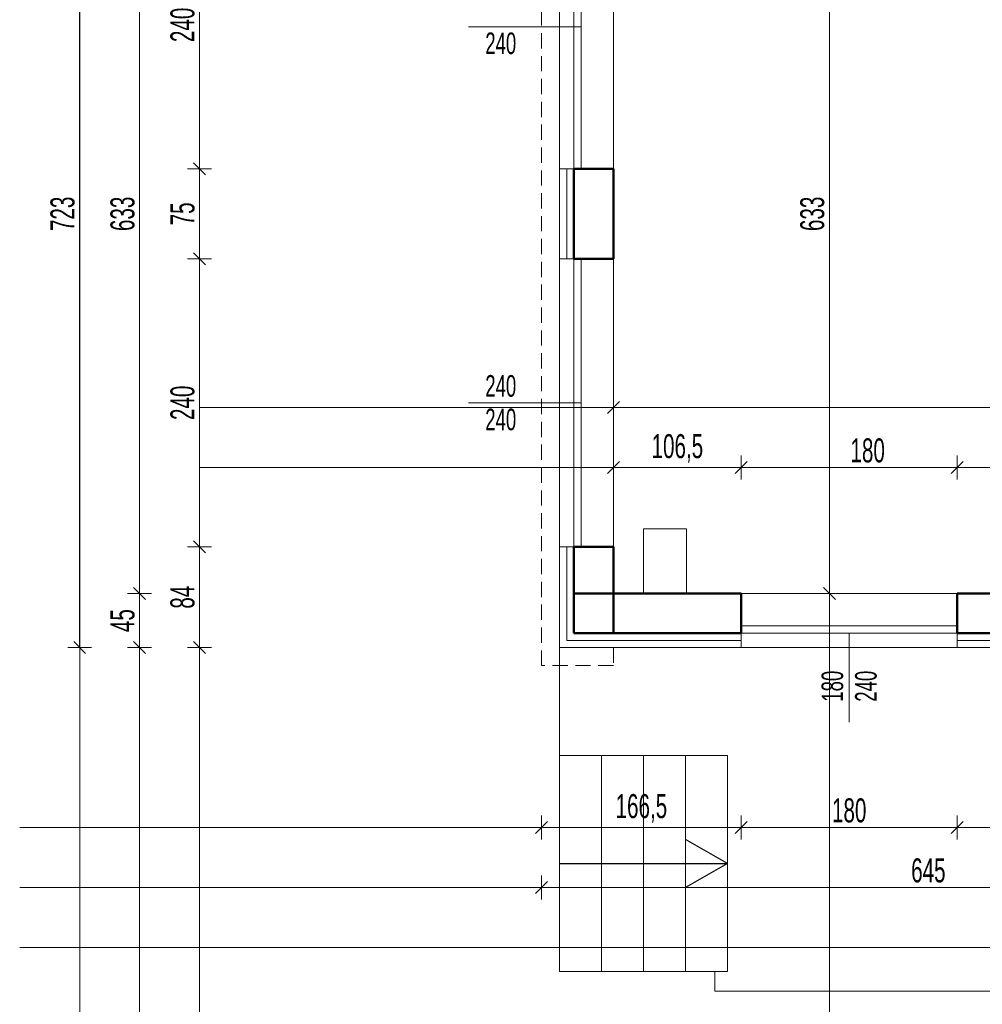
# Model space of a CAD drawing. Header units: millimetres. Extents: x 72202 to 304796, y 21658 to 519946.
# Tile 8 of 93: x 194333 to 195136, y 200622 to 201442. Entities that reach past the tile are written whole.
import ezdxf

# ---------------------------------------------------------------- set-up
doc = ezdxf.new("R2010")
doc.units = ezdxf.units.MM
doc.linetypes.add('DASHED', pattern=[19.05, 12.7, -6.35])
doc.layers.get('Defpoints').update_dxf_attribs({"color": 3})
for name, color, linetype, lineweight in [('DRZWI I OKNA OPISY', 30, 'Continuous', 9), ('linia - gruba - projektowana', 170, 'Continuous', 50), ('LINIA CIENKA', 7, 'Continuous', 13), ('LINIA KRESKOWANIE', 9, 'Continuous', 5), ('LINIA WYMIAROWANIE', 1, 'Continuous', 9)]:
    doc.layers.add(name, color=color, linetype=linetype, lineweight=lineweight)
doc.layers.add('LINIA-NIE DRUKOWAĆ', color=3, linetype='Continuous', lineweight=20, plot=False)
doc.styles.get("Standard").update_dxf_attribs({"font": 'ARIALN.TTF', "width": 0.75})
doc.linetypes.add('GRADZINOWANIE', pattern='A,0.00254,-2.54,[134,ltypeshp.shx,S=2.54,R=0,X=-2.54,Y=0],-5.08,[134,ltypeshp.shx,S=2.54,R=180,X=2.54,Y=0],-2.54', length=10.16254)
doc.dimstyles.new('sebek100', dxfattribs={"dimtxt": 17, "dimasz": 10, "dimexe": 10, "dimexo": 20, "dimgap": 4, "dimtad": 1, "dimrnd": 0.5, "dimtxsty": 'Standard', "dimblk": 'OBLIQUE', "dimcen": 8, "dimclre": 1, "dimazin": 0, "dimtm": 1e-09, "dimtfac": 1, "dimtix": 1, "dimtmove": 1, "dimatfit": 3, "dimldrblk": 'zas', "dimfxl": 0, "dimtolj": 2, "dimlwd": -1, "dimlwe": -1, "dimarcsym": 0})

# ---------------------------------------------------------------- blocks, each defined once
blk = doc.blocks.new('_Oblique')
at = {"color": 0, "linetype": 'ByBlock', "lineweight": -2}
blk.add_line((-0.5, -0.5), (0.5, 0.5), dxfattribs=at)
blk = doc.blocks.new('*D81')
at = {"layer": 'Defpoints', "color": 0, "lineweight": -3, "ltscale": 4}
for p in [(194934.79, 200919.04), (194768.29, 200904.04), (194934.79, 200769.04)]:
    blk.add_point(p, dxfattribs=at)
at = {"layer": 'LINIA WYMIAROWANIE', "color": 1, "ltscale": 4}
for p, q in [((194768.29, 200779.04), (194768.29, 200759.04)), ((194934.79, 200779.04), (194934.79, 200759.04))]:
    blk.add_line(p, q, dxfattribs=at)
at = {"layer": 'LINIA WYMIAROWANIE', "color": 0, "ltscale": 4}
blk.add_line((194768.29, 200769.04), (194934.79, 200769.04), dxfattribs=at)
at = {"layer": 'LINIA WYMIAROWANIE', "color": 0, "ltscale": 4, "xscale": 10, "yscale": 10, "zscale": 10, "rotation": 180}
blk.add_blockref('_Oblique', (194768.29, 200769.04), dxfattribs=at)
at = {"layer": 'LINIA WYMIAROWANIE', "color": 0, "ltscale": 4, "xscale": 10, "yscale": 10, "zscale": 10}
blk.add_blockref('_Oblique', (194934.79, 200769.04), dxfattribs=at)
at = {"layer": 'LINIA WYMIAROWANIE', "color": 0, "lineweight": -3, "ltscale": 4, "insert": (194851.54, 200785.06), "char_height": 20, "attachment_point": 5}
blk.add_mtext('\\A2;166,5', dxfattribs=at)
blk = doc.blocks.new('zas')
blk = doc.blocks.new('*D82')
at = {"layer": 'Defpoints', "color": 0, "lineweight": -3, "ltscale": 4}
for p in [(194934.79, 200919.04), (195114.79, 200919.04), (195114.79, 200769.04)]:
    blk.add_point(p, dxfattribs=at)
at = {"layer": 'LINIA WYMIAROWANIE', "color": 1, "ltscale": 4}
for p, q in [((194934.79, 200779.04), (194934.79, 200759.04)), ((195114.79, 200779.04), (195114.79, 200759.04))]:
    blk.add_line(p, q, dxfattribs=at)
at = {"layer": 'LINIA WYMIAROWANIE', "color": 0, "ltscale": 4}
blk.add_line((194934.79, 200769.04), (195114.79, 200769.04), dxfattribs=at)
at = {"layer": 'LINIA WYMIAROWANIE', "color": 0, "ltscale": 4, "xscale": 10, "yscale": 10, "zscale": 10, "rotation": 180}
blk.add_blockref('_Oblique', (194934.79, 200769.04), dxfattribs=at)
at = {"layer": 'LINIA WYMIAROWANIE', "color": 0, "ltscale": 4, "xscale": 10, "yscale": 10, "zscale": 10}
blk.add_blockref('_Oblique', (195114.79, 200769.04), dxfattribs=at)
at = {"layer": 'LINIA WYMIAROWANIE', "color": 0, "lineweight": -3, "ltscale": 4, "insert": (195024.79, 200783.25), "char_height": 20, "attachment_point": 5}
blk.add_mtext('\\A2;180', dxfattribs=at)
blk = doc.blocks.new('*D83')
at = {"layer": 'Defpoints', "color": 0, "lineweight": -3, "ltscale": 4}
for p in [(195114.79, 200919.04), (195189.79, 200919.04), (195189.79, 200769.04)]:
    blk.add_point(p, dxfattribs=at)
at = {"layer": 'LINIA WYMIAROWANIE', "color": 1, "ltscale": 4}
for p, q in [((195114.79, 200779.04), (195114.79, 200759.04)), ((195189.79, 200779.04), (195189.79, 200759.04))]:
    blk.add_line(p, q, dxfattribs=at)
at = {"layer": 'LINIA WYMIAROWANIE', "color": 0, "ltscale": 4}
blk.add_line((195114.79, 200769.04), (195189.79, 200769.04), dxfattribs=at)
at = {"layer": 'LINIA WYMIAROWANIE', "color": 0, "ltscale": 4, "xscale": 10, "yscale": 10, "zscale": 10, "rotation": 180}
blk.add_blockref('_Oblique', (195114.79, 200769.04), dxfattribs=at)
at = {"layer": 'LINIA WYMIAROWANIE', "color": 0, "ltscale": 4, "xscale": 10, "yscale": 10, "zscale": 10}
blk.add_blockref('_Oblique', (195189.79, 200769.04), dxfattribs=at)
at = {"layer": 'LINIA WYMIAROWANIE', "color": 0, "lineweight": -3, "ltscale": 4, "insert": (195152.29, 200783.21), "char_height": 20, "attachment_point": 5}
blk.add_mtext('\\A2;75', dxfattribs=at)
blk = doc.blocks.new('*D86')
at = {"layer": 'Defpoints', "color": 0, "lineweight": -3, "ltscale": 4}
for p in [(195413.29, 200919.04), (194768.29, 200904.04), (195413.29, 200719.04)]:
    blk.add_point(p, dxfattribs=at)
at = {"layer": 'LINIA WYMIAROWANIE', "color": 1, "ltscale": 4}
for p, q in [((194768.29, 200729.04), (194768.29, 200709.04)), ((195413.29, 200729.04), (195413.29, 200709.04))]:
    blk.add_line(p, q, dxfattribs=at)
at = {"layer": 'LINIA WYMIAROWANIE', "color": 0, "ltscale": 4}
blk.add_line((194768.29, 200719.04), (195413.29, 200719.04), dxfattribs=at)
at = {"layer": 'LINIA WYMIAROWANIE', "color": 0, "ltscale": 4, "xscale": 10, "yscale": 10, "zscale": 10, "rotation": 180}
blk.add_blockref('_Oblique', (194768.29, 200719.04), dxfattribs=at)
at = {"layer": 'LINIA WYMIAROWANIE', "color": 0, "ltscale": 4, "xscale": 10, "yscale": 10, "zscale": 10}
blk.add_blockref('_Oblique', (195413.29, 200719.04), dxfattribs=at)
at = {"layer": 'LINIA WYMIAROWANIE', "color": 0, "lineweight": -3, "ltscale": 4, "insert": (195090.79, 200733.25), "char_height": 20, "attachment_point": 5}
blk.add_mtext('\\A2;645', dxfattribs=at)
blk = doc.blocks.new('*D87')
at = {"layer": 'Defpoints', "color": 0, "lineweight": -3, "ltscale": 4}
for p in [(194483.29, 201003.04), (194783.29, 201003.04), (194783.29, 200919.04)]:
    blk.add_point(p, dxfattribs=at)
at = {"layer": 'LINIA WYMIAROWANIE', "color": 1, "ltscale": 4}
for p, q in [((194493.29, 201003.04), (194473.29, 201003.04)), ((194493.29, 200919.04), (194473.29, 200919.04))]:
    blk.add_line(p, q, dxfattribs=at)
at = {"layer": 'LINIA WYMIAROWANIE', "color": 0, "ltscale": 4}
blk.add_line((194483.29, 200919.04), (194483.29, 201003.04), dxfattribs=at)
at = {"layer": 'LINIA WYMIAROWANIE', "color": 0, "ltscale": 4, "xscale": 10, "yscale": 10, "zscale": 10}
for p, rotation in [((194483.29, 201003.04), 90), ((194483.29, 200919.04), 270)]:
    blk.add_blockref('_Oblique', p, dxfattribs=dict(at, rotation=rotation))
at = {"layer": 'LINIA WYMIAROWANIE', "color": 0, "lineweight": -3, "ltscale": 4, "insert": (194469.08, 200961.04), "char_height": 20, "attachment_point": 5, "rotation": 90}
blk.add_mtext('\\A2;84', dxfattribs=at)
blk = doc.blocks.new('*D88')
at = {"layer": 'Defpoints', "color": 0, "lineweight": -3, "ltscale": 4}
for p in [(194483.29, 201243.04), (194783.29, 201243.04), (194783.29, 201003.04)]:
    blk.add_point(p, dxfattribs=at)
at = {"layer": 'LINIA WYMIAROWANIE', "color": 1, "ltscale": 4}
for p, q in [((194493.29, 201243.04), (194473.29, 201243.04)), ((194493.29, 201003.04), (194473.29, 201003.04))]:
    blk.add_line(p, q, dxfattribs=at)
at = {"layer": 'LINIA WYMIAROWANIE', "color": 0, "ltscale": 4}
blk.add_line((194483.29, 201003.04), (194483.29, 201243.04), dxfattribs=at)
at = {"layer": 'LINIA WYMIAROWANIE', "color": 0, "ltscale": 4, "xscale": 10, "yscale": 10, "zscale": 10}
for p, rotation in [((194483.29, 201243.04), 90), ((194483.29, 201003.04), 270)]:
    blk.add_blockref('_Oblique', p, dxfattribs=dict(at, rotation=rotation))
at = {"layer": 'LINIA WYMIAROWANIE', "color": 0, "lineweight": -3, "ltscale": 4, "insert": (194469.08, 201123.04), "char_height": 20, "attachment_point": 5, "rotation": 90}
blk.add_mtext('\\A2;240', dxfattribs=at)
blk = doc.blocks.new('*D89')
at = {"layer": 'Defpoints', "color": 0, "lineweight": -3, "ltscale": 4}
for p in [(194483.29, 201318.04), (194783.29, 201318.04), (194783.29, 201243.04)]:
    blk.add_point(p, dxfattribs=at)
at = {"layer": 'LINIA WYMIAROWANIE', "color": 1, "ltscale": 4}
for p, q in [((194493.29, 201318.04), (194473.29, 201318.04)), ((194493.29, 201243.04), (194473.29, 201243.04))]:
    blk.add_line(p, q, dxfattribs=at)
at = {"layer": 'LINIA WYMIAROWANIE', "color": 0, "ltscale": 4}
blk.add_line((194483.29, 201243.04), (194483.29, 201318.04), dxfattribs=at)
at = {"layer": 'LINIA WYMIAROWANIE', "color": 0, "ltscale": 4, "xscale": 10, "yscale": 10, "zscale": 10}
for p, rotation in [((194483.29, 201318.04), 90), ((194483.29, 201243.04), 270)]:
    blk.add_blockref('_Oblique', p, dxfattribs=dict(at, rotation=rotation))
at = {"layer": 'LINIA WYMIAROWANIE', "color": 0, "lineweight": -3, "ltscale": 4, "insert": (194469.12, 201280.54), "char_height": 20, "attachment_point": 5, "rotation": 90}
blk.add_mtext('\\A2;75', dxfattribs=at)
blk = doc.blocks.new('*D90')
at = {"layer": 'Defpoints', "color": 0, "lineweight": -3, "ltscale": 4}
for p in [(194483.29, 201558.04), (194783.29, 201558.04), (194783.29, 201318.04)]:
    blk.add_point(p, dxfattribs=at)
at = {"layer": 'LINIA WYMIAROWANIE', "color": 1, "ltscale": 4}
for p, q in [((194493.29, 201558.04), (194473.29, 201558.04)), ((194493.29, 201318.04), (194473.29, 201318.04))]:
    blk.add_line(p, q, dxfattribs=at)
at = {"layer": 'LINIA WYMIAROWANIE', "color": 0, "ltscale": 4}
blk.add_line((194483.29, 201318.04), (194483.29, 201558.04), dxfattribs=at)
at = {"layer": 'LINIA WYMIAROWANIE', "color": 0, "ltscale": 4, "xscale": 10, "yscale": 10, "zscale": 10}
for p, rotation in [((194483.29, 201558.04), 90), ((194483.29, 201318.04), 270)]:
    blk.add_blockref('_Oblique', p, dxfattribs=dict(at, rotation=rotation))
at = {"layer": 'LINIA WYMIAROWANIE', "color": 0, "lineweight": -3, "ltscale": 4, "insert": (194469.08, 201438.04), "char_height": 20, "attachment_point": 5, "rotation": 90}
blk.add_mtext('\\A2;240', dxfattribs=at)
blk = doc.blocks.new('*D94')
at = {"layer": 'Defpoints', "color": 0, "lineweight": -3, "ltscale": 4}
for p in [(194733.29, 201642.04), (194383.29, 200919.04), (194733.29, 200919.04)]:
    blk.add_point(p, dxfattribs=at)
at = {"layer": 'LINIA WYMIAROWANIE', "color": 1, "ltscale": 4}
for p, q in [((194393.29, 201642.04), (194373.29, 201642.04)), ((194393.29, 200919.04), (194373.29, 200919.04))]:
    blk.add_line(p, q, dxfattribs=at)
at = {"layer": 'LINIA WYMIAROWANIE', "color": 0, "ltscale": 4}
blk.add_line((194383.29, 201642.04), (194383.29, 200919.04), dxfattribs=at)
at = {"layer": 'LINIA WYMIAROWANIE', "color": 0, "ltscale": 4, "xscale": 10, "yscale": 10, "zscale": 10}
for p, rotation in [((194383.29, 201642.04), 90), ((194383.29, 200919.04), 270)]:
    blk.add_blockref('_Oblique', p, dxfattribs=dict(at, rotation=rotation))
at = {"layer": 'LINIA WYMIAROWANIE', "color": 0, "lineweight": -3, "ltscale": 4, "insert": (194369.08, 201280.54), "char_height": 20, "attachment_point": 5, "rotation": 90}
blk.add_mtext('\\A2;723', dxfattribs=at)
blk = doc.blocks.new('*D128')
at = {"layer": 'Defpoints', "color": 0, "lineweight": -3, "ltscale": 4}
for p in [(194886.06, 201597.04), (194433.29, 200964.04), (194958.85, 200964.04)]:
    blk.add_point(p, dxfattribs=at)
at = {"layer": 'LINIA WYMIAROWANIE', "color": 1, "ltscale": 4}
for p, q in [((194443.29, 201597.04), (194423.29, 201597.04)), ((194443.29, 200964.04), (194423.29, 200964.04))]:
    blk.add_line(p, q, dxfattribs=at)
at = {"layer": 'LINIA WYMIAROWANIE', "color": 0, "ltscale": 4}
blk.add_line((194433.29, 201597.04), (194433.29, 200964.04), dxfattribs=at)
at = {"layer": 'LINIA WYMIAROWANIE', "color": 0, "ltscale": 4, "xscale": 10, "yscale": 10, "zscale": 10}
for p, rotation in [((194433.29, 201597.04), 90), ((194433.29, 200964.04), 270)]:
    blk.add_blockref('_Oblique', p, dxfattribs=dict(at, rotation=rotation))
at = {"layer": 'LINIA WYMIAROWANIE', "color": 0, "lineweight": -3, "ltscale": 4, "insert": (194419.08, 201280.54), "char_height": 20, "attachment_point": 5, "rotation": 90}
blk.add_mtext('\\A2;633', dxfattribs=at)
blk = doc.blocks.new('*D129')
at = {"layer": 'Defpoints', "color": 0, "lineweight": -3, "ltscale": 4}
for p in [(194958.85, 200964.04), (194433.29, 200919.04), (194965.57, 200919.04)]:
    blk.add_point(p, dxfattribs=at)
at = {"layer": 'LINIA WYMIAROWANIE', "color": 1, "ltscale": 4}
for p, q in [((194443.29, 200964.04), (194423.29, 200964.04)), ((194443.29, 200919.04), (194423.29, 200919.04))]:
    blk.add_line(p, q, dxfattribs=at)
at = {"layer": 'LINIA WYMIAROWANIE', "color": 0, "ltscale": 4}
blk.add_line((194433.29, 200964.04), (194433.29, 200919.04), dxfattribs=at)
at = {"layer": 'LINIA WYMIAROWANIE', "color": 0, "ltscale": 4, "xscale": 10, "yscale": 10, "zscale": 10}
for p, rotation in [((194433.29, 200964.04), 90), ((194433.29, 200919.04), 270)]:
    blk.add_blockref('_Oblique', p, dxfattribs=dict(at, rotation=rotation))
at = {"layer": 'LINIA WYMIAROWANIE', "color": 0, "lineweight": -3, "ltscale": 4, "insert": (194419.12, 200941.54), "char_height": 20, "attachment_point": 5, "rotation": 90}
blk.add_mtext('\\A2;45', dxfattribs=at)
blk = doc.blocks.new('*D161')
at = {"layer": 'Defpoints', "color": 0, "lineweight": -3, "ltscale": 4}
for p in [(194934.79, 201069.04), (194828.29, 200967.04), (194934.79, 200967.04)]:
    blk.add_point(p, dxfattribs=at)
at = {"layer": 'LINIA WYMIAROWANIE', "ltscale": 4}
for p, q in [((194828.29, 201059.04), (194828.29, 201079.04)), ((194934.79, 201059.04), (194934.79, 201079.04))]:
    blk.add_line(p, q, dxfattribs=at)
at = {"layer": 'LINIA WYMIAROWANIE', "color": 0, "ltscale": 4}
blk.add_line((194828.29, 201069.04), (194934.79, 201069.04), dxfattribs=at)
at = {"layer": 'LINIA WYMIAROWANIE', "color": 0, "ltscale": 4, "xscale": 10, "yscale": 10, "zscale": 10, "rotation": 180}
blk.add_blockref('_Oblique', (194828.29, 201069.04), dxfattribs=at)
at = {"layer": 'LINIA WYMIAROWANIE', "color": 0, "ltscale": 4, "xscale": 10, "yscale": 10, "zscale": 10}
blk.add_blockref('_Oblique', (194934.79, 201069.04), dxfattribs=at)
at = {"layer": 'LINIA WYMIAROWANIE', "color": 0, "lineweight": -3, "ltscale": 4, "insert": (194881.54, 201085.06), "char_height": 20, "attachment_point": 5}
blk.add_mtext('\\A2;106,5', dxfattribs=at)
blk = doc.blocks.new('*D162')
at = {"layer": 'Defpoints', "color": 0, "lineweight": -3, "ltscale": 4}
for p in [(195114.79, 201069.04), (194934.79, 200964.04), (195114.79, 200955.92)]:
    blk.add_point(p, dxfattribs=at)
at = {"layer": 'LINIA WYMIAROWANIE', "ltscale": 4}
for p, q in [((194934.79, 201059.04), (194934.79, 201079.04)), ((195114.79, 201059.04), (195114.79, 201079.04))]:
    blk.add_line(p, q, dxfattribs=at)
at = {"layer": 'LINIA WYMIAROWANIE', "color": 0, "ltscale": 4}
blk.add_line((194934.79, 201069.04), (195114.79, 201069.04), dxfattribs=at)
at = {"layer": 'LINIA WYMIAROWANIE', "color": 0, "ltscale": 4, "xscale": 10, "yscale": 10, "zscale": 10, "rotation": 180}
blk.add_blockref('_Oblique', (194934.79, 201069.04), dxfattribs=at)
at = {"layer": 'LINIA WYMIAROWANIE', "color": 0, "ltscale": 4, "xscale": 10, "yscale": 10, "zscale": 10}
blk.add_blockref('_Oblique', (195114.79, 201069.04), dxfattribs=at)
at = {"layer": 'LINIA WYMIAROWANIE', "color": 0, "lineweight": -3, "ltscale": 4, "insert": (195040.19, 201083.25), "char_height": 20, "attachment_point": 5}
blk.add_mtext('\\A2;180', dxfattribs=at)
blk = doc.blocks.new('*D163')
at = {"layer": 'Defpoints', "color": 0, "lineweight": -3, "ltscale": 4}
for p in [(195189.79, 201069.04), (195114.79, 200955.92), (195189.79, 200947.54)]:
    blk.add_point(p, dxfattribs=at)
at = {"layer": 'LINIA WYMIAROWANIE', "ltscale": 4}
for p, q in [((195114.79, 201059.04), (195114.79, 201079.04)), ((195189.79, 201059.04), (195189.79, 201079.04))]:
    blk.add_line(p, q, dxfattribs=at)
at = {"layer": 'LINIA WYMIAROWANIE', "color": 0, "ltscale": 4}
blk.add_line((195114.79, 201069.04), (195189.79, 201069.04), dxfattribs=at)
at = {"layer": 'LINIA WYMIAROWANIE', "color": 0, "ltscale": 4, "xscale": 10, "yscale": 10, "zscale": 10, "rotation": 180}
blk.add_blockref('_Oblique', (195114.79, 201069.04), dxfattribs=at)
at = {"layer": 'LINIA WYMIAROWANIE', "color": 0, "ltscale": 4, "xscale": 10, "yscale": 10, "zscale": 10}
blk.add_blockref('_Oblique', (195189.79, 201069.04), dxfattribs=at)
at = {"layer": 'LINIA WYMIAROWANIE', "color": 0, "lineweight": -3, "ltscale": 4, "insert": (195152.29, 201083.21), "char_height": 20, "attachment_point": 5}
blk.add_mtext('\\A2;75', dxfattribs=at)
blk = doc.blocks.new('*D170')
at = {"layer": 'Defpoints', "color": 0, "lineweight": -3, "ltscale": 4}
for p in [(194828.29, 201153.43), (195791.29, 201153.43), (195791.29, 201119.04)]:
    blk.add_point(p, dxfattribs=at)
at = {"layer": 'LINIA WYMIAROWANIE', "ltscale": 4}
for p, q in [((194828.29, 201129.04), (194828.29, 201109.04)), ((195791.29, 201129.04), (195791.29, 201109.04))]:
    blk.add_line(p, q, dxfattribs=at)
at = {"layer": 'LINIA WYMIAROWANIE', "color": 0, "ltscale": 4}
blk.add_line((194828.29, 201119.04), (195791.29, 201119.04), dxfattribs=at)
at = {"layer": 'LINIA WYMIAROWANIE', "color": 0, "ltscale": 4, "xscale": 10, "yscale": 10, "zscale": 10, "rotation": 180}
blk.add_blockref('_Oblique', (194828.29, 201119.04), dxfattribs=at)
at = {"layer": 'LINIA WYMIAROWANIE', "color": 0, "ltscale": 4, "xscale": 10, "yscale": 10, "zscale": 10}
blk.add_blockref('_Oblique', (195791.29, 201119.04), dxfattribs=at)
at = {"layer": 'LINIA WYMIAROWANIE', "color": 0, "lineweight": -3, "ltscale": 4, "insert": (195309.79, 201133.25), "char_height": 20, "attachment_point": 5}
blk.add_mtext('\\A2;963', dxfattribs=at)
blk = doc.blocks.new('*D178')
at = {"layer": 'Defpoints', "color": 0, "lineweight": -3, "ltscale": 4}
for p in [(195078.29, 201597.04), (195008.29, 200964.04), (195024.79, 200964.04)]:
    blk.add_point(p, dxfattribs=at)
at = {"layer": 'LINIA WYMIAROWANIE', "ltscale": 4}
for p, q in [((195018.29, 201597.04), (194998.29, 201597.04)), ((195008.29, 200964.04), (194998.29, 200964.04))]:
    blk.add_line(p, q, dxfattribs=at)
at = {"layer": 'LINIA WYMIAROWANIE', "color": 0, "ltscale": 4}
blk.add_line((195008.29, 201597.04), (195008.29, 200964.04), dxfattribs=at)
at = {"layer": 'LINIA WYMIAROWANIE', "color": 0, "ltscale": 4, "xscale": 10, "yscale": 10, "zscale": 10}
for p, rotation in [((195008.29, 201597.04), 90), ((195008.29, 200964.04), 270)]:
    blk.add_blockref('_Oblique', p, dxfattribs=dict(at, rotation=rotation))
at = {"layer": 'LINIA WYMIAROWANIE', "color": 0, "lineweight": -3, "ltscale": 4, "insert": (194994.08, 201280.54), "char_height": 20, "attachment_point": 5, "rotation": 90}
blk.add_mtext('\\A2;633', dxfattribs=at)

msp = doc.modelspace()

# ---------------------------------------------------------------- linework, layer by layer
at = {"layer": 'DRZWI I OKNA OPISY'}
for p, q in [((194707.38, 201436.536), (194801.292, 201436.536)), ((194707.38, 201123.042), (194801.292, 201123.042)), ((195024.816, 200856.891), (195024.816, 200931.042))]:
    msp.add_line(p, q, dxfattribs=at)
at = {"layer": 'linia - gruba - projektowana'}
for p, q in [((194795.292, 201243.042), (194795.292, 201318.042)), ((194828.292, 201318.042), (194795.292, 201318.042)), ((194828.292, 201243.042), (194828.292, 201318.042)), ((194828.292, 201243.042), (194795.292, 201243.042)), ((194795.292, 200931.042), (194795.292, 201003.042)), ((194828.292, 201003.042), (194795.292, 201003.042)), ((194828.292, 200931.042), (194828.292, 201003.042)), ((194934.792, 200964.042), (194795.292, 200964.042)), ((194934.792, 200931.042), (194934.792, 200964.042)), ((195189.792, 200964.042), (195114.792, 200964.042)), ((195114.792, 200931.042), (195114.792, 200964.042)), ((194934.792, 200931.042), (194795.292, 200931.042)), ((195189.792, 200931.042), (195114.792, 200931.042))]:
    msp.add_line(p, q, dxfattribs=at)
at = {"layer": 'LINIA CIENKA', "color": 8, "linetype": 'DASHED'}
for p, q in [((194768.292, 200904.042), (194768.292, 201657.042)), ((194828.292, 200919.042), (194828.292, 200904.042)), ((194828.292, 200904.042), (194768.292, 200904.042))]:
    msp.add_line(p, q, dxfattribs=at)
at = {"layer": 'LINIA CIENKA'}
for p, q in [((194783.292, 201318.042), (194783.292, 201558.042)), ((194795.292, 201318.042), (194795.292, 201558.042)), ((194801.292, 201318.042), (194801.292, 201558.042)), ((194828.292, 201318.042), (194828.292, 201558.042)), ((194783.292, 201243.042), (194783.292, 201318.042)), ((194795.292, 201318.042), (194783.292, 201318.042)), ((194783.292, 201003.042), (194783.292, 201243.042)), ((194795.292, 201243.042), (194783.292, 201243.042)), ((194795.292, 201003.042), (194795.292, 201243.042)), ((194801.292, 201003.042), (194801.292, 201243.042)), ((194828.292, 201003.042), (194828.292, 201243.042)), ((194853.292, 200964.042), (194853.292, 201018.042)), ((194853.292, 201018.042), (194889.292, 201018.042)), ((194889.292, 201018.042), (194889.292, 200964.042)), ((194783.292, 200919.042), (194783.292, 201003.042)), ((194795.292, 201003.042), (194783.292, 201003.042)), ((195114.792, 200964.042), (194934.792, 200964.042)), ((195114.84, 200937.042), (194934.792, 200937.042)), ((195114.84, 200931.042), (194934.792, 200931.042)), ((194934.792, 200931.042), (194934.792, 200919.042)), ((195114.792, 200931.042), (195114.792, 200919.042)), ((194934.792, 200919.042), (194783.292, 200919.042)), ((194783.292, 200919.042), (194783.292, 200829.042)), ((195114.792, 200919.042), (194934.792, 200919.042)), ((195189.792, 200919.042), (195114.792, 200919.042)), ((194783.292, 200829.042), (194783.292, 200682.678)), ((194783.292, 200829.042), (194783.292, 200649.042)), ((194783.292, 200829.042), (194923.292, 200829.042)), ((194818.292, 200829.042), (194818.292, 200649.042)), ((194853.292, 200829.042), (194853.292, 200649.042)), ((194888.292, 200829.042), (194888.292, 200649.042)), ((194923.292, 200829.042), (194923.292, 200649.042)), ((194783.292, 200649.042), (194923.292, 200649.042)), ((194912.654, 200649.042), (194912.654, 200632.678)), ((194912.654, 200632.678), (195425.292, 200632.678))]:
    msp.add_line(p, q, dxfattribs=at)
at = {"layer": 'LINIA CIENKA', "lineweight": -3, "ltscale": 4}
for p, q in [((194923.292, 200739.042), (194888.292, 200759.042)), ((194783.292, 200739.042), (194923.292, 200739.042)), ((194923.292, 200739.042), (194888.292, 200719.042))]:
    msp.add_line(p, q, dxfattribs=at)
at = {"layer": 'LINIA KRESKOWANIE', "linetype": 'GRADZINOWANIE', "ltscale": 0.6}
for p, q in [((194789.292, 201243.042), (194789.292, 201318.042)), ((194789.292, 200925.042), (194789.292, 201003.042)), ((194934.792, 200925.042), (194789.292, 200925.042)), ((195189.792, 200925.042), (195114.792, 200925.042))]:
    msp.add_line(p, q, dxfattribs=at)
at = {"layer": 'LINIA-NIE DRUKOWAĆ'}
for p, q in [((194383.292, 200489.042), (194383.292, 201830.657)), ((194433.292, 200489.042), (194433.292, 201830.657)), ((194483.292, 200489.042), (194483.292, 201830.657)), ((195008.292, 200489.042), (195008.292, 201830.657)), ((194333.292, 200769.042), (195456.61, 200769.042)), ((194333.292, 200719.042), (195456.61, 200719.042)), ((194333.292, 200669.042), (195456.649, 200669.042))]:
    msp.add_line(p, q, dxfattribs=at)
for points in [[(195818.292, 201597.042), (195765.292, 201597.042), (195765.292, 201507.042), (195765.292, 201507.042), (195765.292, 201597.042), (195160.292, 201597.042), (195160.292, 201569.042), (195078.292, 201569.042), (195078.292, 201597.042), (194828.292, 201597.042), (194828.292, 200964.042), (195765.292, 200964.042), (195765.292, 201032.042), (195791.292, 201032.042), (195791.292, 201507.042), (195765.292, 201507.042)], [(194483.292, 201119.042), (199068.44, 201119.042)], [(194483.292, 201069.042), (199068.44, 201069.042)]]:
    msp.add_lwpolyline(points, dxfattribs=at)

# ---------------------------------------------------------------- texts
at = {"layer": 'DRZWI I OKNA OPISY', "char_height": 18, "width": 130, "attachment_point": 5}
for s, insert, rotation in [('240', (194734.319, 201422.551), 0), ('240', (194734.319, 201137.019), 0), ('240', (194734.319, 201109.057), 0), ('180', (195010.84, 200886.856), 90), ('240', (195038.801, 200886.856), 90)]:
    msp.add_mtext(s, dxfattribs=dict(at, insert=insert, rotation=rotation))

# ---------------------------------------------------------------- dimensions: what is measured, and where the dimension line sits
at = {"layer": 'LINIA WYMIAROWANIE', "lineweight": -3, "ltscale": 4}
for base, p1, p2, override, picture, middle in [((194383.292, 200919.042), (194733.292, 201642.042), (194733.292, 200919.042), {"dimtxt": 20, "dimrnd": 0, "dimtfill": 1, "dimarcsym": 2}, '*D94', (194369.081, 201280.542)), ((194433.292, 200964.042), (194886.06, 201597.042), (194958.854, 200964.042), {"dimtxt": 20, "dimrnd": 0, "dimtfill": 1, "dimarcsym": 2}, '*D128', (194419.081, 201280.542)), ((195008.292, 200964.042), (195078.292, 201597.042), (195024.792, 200964.042), {"dimtxt": 20, "dimrnd": 0, "dimclre": 256, "dimtfill": 1, "dimarcsym": 2}, '*D178', (194994.081, 201280.542)), ((194483.292, 201558.042), (194783.292, 201318.042), (194783.292, 201558.042), {"dimtxt": 20, "dimrnd": 0, "dimtfill": 1, "dimarcsym": 2}, '*D90', (194469.081, 201438.042)), ((194483.292, 201318.042), (194783.292, 201243.042), (194783.292, 201318.042), {"dimtxt": 20, "dimrnd": 0, "dimtfill": 1, "dimarcsym": 2}, '*D89', (194469.122, 201280.542)), ((194483.292, 201243.042), (194783.292, 201003.042), (194783.292, 201243.042), {"dimtxt": 20, "dimrnd": 0, "dimtfill": 1, "dimarcsym": 2}, '*D88', (194469.081, 201123.042)), ((194483.292, 201003.042), (194783.292, 200919.042), (194783.292, 201003.042), {"dimtxt": 20, "dimrnd": 0, "dimtfill": 1, "dimarcsym": 2}, '*D87', (194469.081, 200961.042)), ((194433.292, 200919.042), (194958.854, 200964.042), (194965.573, 200919.042), {"dimtxt": 20, "dimrnd": 0, "dimtfill": 1, "dimarcsym": 2}, '*D129', (194419.122, 200941.542))]:
    dim = msp.add_linear_dim(base=base, p1=p1, p2=p2, angle=90, dimstyle='sebek100', override=override, dxfattribs=at)
    dim.commit()
    dim.dimension.update_dxf_attribs({"geometry": picture, "text_midpoint": middle})
for base, p1, p2, override, picture, middle in [((195791.292, 201119.042), (194828.292, 201153.429), (195791.292, 201153.429), {"dimtxt": 20, "dimrnd": 0, "dimclre": 256, "dimtfill": 1, "dimarcsym": 2}, '*D170', (195309.792, 201133.254)), ((194934.792, 201069.042), (194828.292, 200967.042), (194934.792, 200967.042), {"dimtxt": 20, "dimrnd": 0, "dimclre": 256, "dimtfill": 1, "dimarcsym": 2}, '*D161', (194881.542, 201085.061)), ((195189.792, 201069.042), (195114.792, 200955.921), (195189.792, 200947.542), {"dimtxt": 20, "dimrnd": 0, "dimclre": 256, "dimtfill": 1, "dimarcsym": 2}, '*D163', (195152.292, 201083.213)), ((194934.792, 200769.042), (194768.292, 200904.042), (194934.792, 200919.042), {"dimtxt": 20, "dimrnd": 0, "dimtfill": 1, "dimarcsym": 2}, '*D81', (194851.542, 200785.061)), ((195413.292, 200719.042), (194768.292, 200904.042), (195413.292, 200919.042), {"dimtxt": 20, "dimrnd": 0, "dimtfill": 1, "dimarcsym": 2}, '*D86', (195090.792, 200733.254)), ((195114.792, 200769.042), (194934.792, 200919.042), (195114.792, 200919.042), {"dimtxt": 20, "dimrnd": 0, "dimtfill": 1, "dimarcsym": 2}, '*D82', (195024.792, 200783.254)), ((195189.792, 200769.042), (195114.792, 200919.042), (195189.792, 200919.042), {"dimtxt": 20, "dimrnd": 0, "dimtfill": 1, "dimarcsym": 2}, '*D83', (195152.292, 200783.213))]:
    dim = msp.add_linear_dim(base=base, p1=p1, p2=p2, dimstyle='sebek100', override=override, dxfattribs=at)
    dim.commit()
    dim.dimension.update_dxf_attribs({"geometry": picture, "text_midpoint": middle})
dim = msp.add_linear_dim(base=(195114.792, 201069.042), p1=(194934.792, 200964.042), p2=(195114.792, 200955.921), dimstyle='sebek100', override={"dimtxt": 20, "dimrnd": 0, "dimclre": 256, "dimtfill": 1, "dimarcsym": 2}, dxfattribs=at)
dim.commit()
dim.dimension.update_dxf_attribs({"geometry": '*D162', "text_midpoint": (195040.188, 201069.042), "dimtype": 160})

doc.saveas('drawing.dxf')
